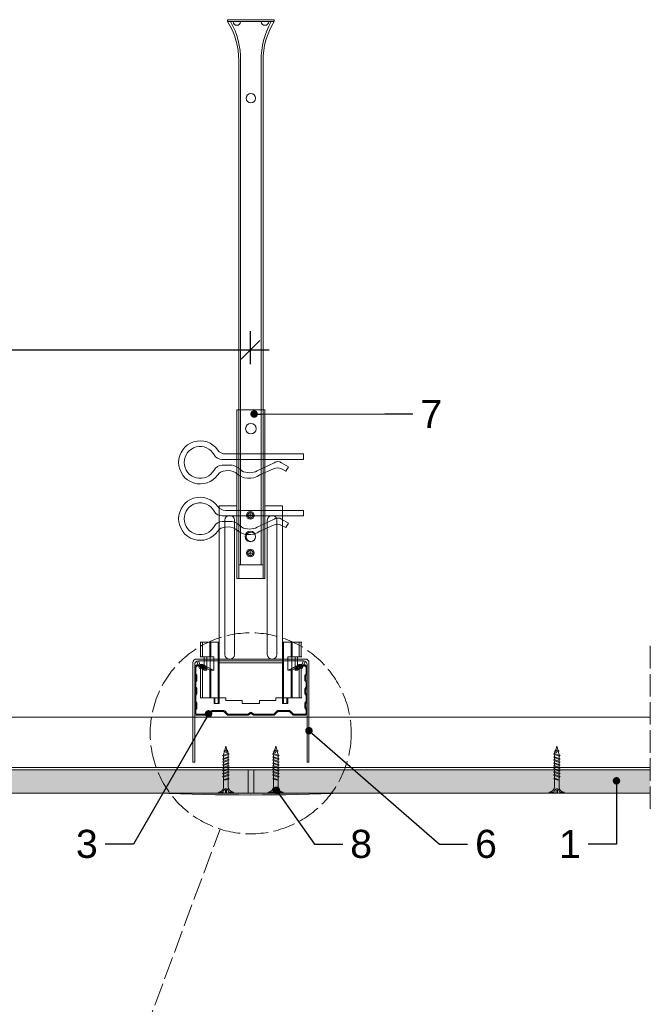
# Model space of a CAD drawing. Header units: millimetres. Extents: x -295 to 1938, y -1539 to -487.
# Tile 6 of 6: x 1601 to 1938, y -1013 to -487. Entities that reach past the tile are written whole.
import ezdxf
from ezdxf import colors
from ezdxf.entities.mleader import LeaderData, LeaderLine
from ezdxf.math import Vec2, Vec3

# ---------------------------------------------------------------- set-up
doc = ezdxf.new("R2010")
doc.units = ezdxf.units.MM
doc.linetypes.add('ACAD_ISO02W100', pattern=[15, 12, -3])
doc.layers.get('0').update_dxf_attribs({"lineweight": 5})
doc.layers.get('Defpoints').update_dxf_attribs({"lineweight": 9})
for name, color, linetype, lineweight in [('_RIGIPS AKCESORIA', 7, 'Continuous', 5), ('_RIGIPS G-K', 7, 'Continuous', 9), ('_RIGIPS PROFIL', 7, 'Continuous', 9), ('_RIGIPS PŁYTA', 7, 'Continuous', 9), ('KRESKOWANIE', 7, 'Continuous', 9), ('PRZERYWANA', 7, 'ACAD_ISO02W100', 9)]:
    doc.layers.add(name, color=color, linetype=linetype, lineweight=lineweight)
doc.styles.get("Standard").update_dxf_attribs({"font": 'arial.ttf'})
doc.dimstyles.new('Rigips', dxfattribs={"dimtxt": 10, "dimasz": 10, "dimexe": 10, "dimexo": 0.625, "dimtad": 1, "dimtxsty": 'Standard', "dimblk": 'OBLIQUE', "dimcen": 2.5, "dimdle": 10, "dimadec": 0, "dimazin": 0, "dimtfac": 1, "dimtmove": 0, "dimatfit": 3, "dimldrblk": 'DOT', "dimfxl": 1, "dimarcsym": 0})

# ---------------------------------------------------------------- blocks, each defined once
blk = doc.blocks.new('_Dot')
at = {"color": 0, "linetype": 'ByBlock', "lineweight": -2}
blk.add_line((-0.5, 0), (-1, 0), dxfattribs=at)
at = {"color": 0, "linetype": 'ByBlock', "const_width": 0.5}
blk.add_lwpolyline([(-0.25, 0, 1), (0.25, 0, 1)], format="xyb", close=True, dxfattribs=at)
blk = doc.blocks.new('wieszak noniuszowy widok')
for p, q in [((367.75, 93.63), (382.75, 93.63)), ((367.75, 3.63), (367.75, 93.63)), ((368.75, 3.63), (368.75, 93.63)), ((381.75, 3.63), (381.75, 93.63)), ((382.75, 3.63), (382.75, 93.63)), ((367.75, 42.47), (358.34, 42.47)), ((358.34, -30.29), (358.34, 42.47)), ((392.15, 42.47), (382.75, 42.47)), ((392.15, 42.47), (392.15, -30.29)), ((392.15, 42.47), (392.15, -30.29)), ((372.87, 37.38), (376.99, 37.38)), ((374.93, 39.42), (374.93, 35.32)), ((361.34, -36.95), (361.34, 34.79)), ((361.34, 34.79), (361.34, -36.95)), ((366.47, 34.79), (366.47, -36.95)), ((366.47, -36.95), (366.47, 34.79)), ((384.02, -36.95), (384.02, 34.79)), ((384.02, 34.79), (384.02, -36.95)), ((389.14, 34.79), (389.14, -36.95)), ((389.14, 34.79), (389.14, -36.95)), ((372.87, 17.23), (376.99, 17.23)), ((374.93, 19.27), (374.93, 15.17)), ((367.75, 3.63), (382.75, 3.63)), ((348.22, -30.29), (358.37, -30.29)), ((348.44, -30.29), (348.44, -38.17)), ((349.43, -30.29), (349.43, -38.17)), ((353.28, -30.29), (353.28, -38.17)), ((353.8, -30.29), (353.8, -38.17)), ((357.85, -30.29), (357.85, -63.08)), ((358.37, -30.29), (358.37, -63.08)), ((392.13, -30.29), (392.13, -63.08)), ((392.15, -30.29), (392.15, -60.01)), ((392.15, -30.29), (392.15, -60.01)), ((402.37, -30.29), (392.16, -30.29)), ((392.64, -30.29), (392.64, -63.08)), ((396.7, -30.29), (396.7, -38.17)), ((397.21, -30.29), (397.21, -38.17)), ((401.07, -30.29), (401.07, -38.17)), ((402.06, -30.29), (402.06, -38.17)), ((348.13, -38.17), (355.47, -38.17)), ((350.32, -38.17), (350.32, -45.34)), ((351.68, -45.34), (351.68, -38.17)), ((353.44, -45.34), (353.44, -38.17)), ((355.47, -38.17), (355.47, -45.34)), ((395.03, -45.34), (395.03, -38.17)), ((395.03, -38.17), (402.39, -38.17)), ((397.05, -38.17), (397.05, -45.34)), ((398.82, -38.17), (398.82, -45.34)), ((400.18, -45.34), (400.18, -38.17)), ((348.11, -42.32), (348.14, -42.29)), ((348.11, -42.37), (348.11, -42.32)), ((348.12, -42.43), (348.11, -42.37)), ((348.15, -42.51), (348.12, -42.43)), ((348.14, -42.29), (348.17, -42.28)), ((348.19, -42.61), (348.15, -42.51)), ((348.17, -42.28), (348.23, -42.28)), ((349.22, -42.28), (348.19, -42.28)), ((348.26, -42.72), (348.19, -42.61)), ((348.23, -42.28), (348.31, -42.3)), ((348.34, -42.84), (348.26, -42.72)), ((348.31, -42.3), (348.41, -42.34)), ((348.45, -43), (348.34, -42.84)), ((348.41, -42.34), (348.53, -42.39)), ((348.44, -42.99), (348.44, -60.01)), ((348.58, -43.18), (348.45, -43)), ((349.57, -43.07), (348.5, -43.07)), ((348.53, -42.39), (348.66, -42.46)), ((348.72, -43.37), (348.58, -43.18)), ((348.66, -42.46), (348.81, -42.54)), ((348.89, -43.59), (348.72, -43.37)), ((348.81, -42.54), (348.96, -42.63)), ((349.08, -43.83), (348.89, -43.59)), ((348.96, -42.63), (349.14, -42.73)), ((349.28, -44.08), (349.08, -43.83)), ((349.15, -42.29), (349.13, -42.32)), ((349.13, -42.32), (349.13, -42.36)), ((349.13, -42.36), (349.14, -42.41)), ((349.14, -42.41), (349.16, -42.47)), ((349.14, -42.73), (349.38, -42.88)), ((349.18, -42.28), (349.15, -42.29)), ((349.16, -42.47), (349.19, -42.54)), ((349.22, -42.28), (349.18, -42.28)), ((349.19, -42.54), (349.24, -42.62)), ((349.28, -42.28), (349.22, -42.28)), ((349.24, -42.62), (349.3, -42.71)), ((349.34, -42.29), (349.28, -42.28)), ((349.49, -44.34), (349.28, -44.08)), ((349.3, -42.71), (349.44, -42.91)), ((349.43, -42.32), (349.34, -42.29)), ((349.38, -42.88), (349.66, -43.05)), ((349.52, -42.35), (349.43, -42.32)), ((349.43, -42.9), (349.43, -60.01)), ((349.44, -42.91), (349.55, -43.05)), ((349.72, -44.62), (349.49, -44.34)), ((349.62, -42.4), (349.52, -42.35)), ((349.55, -43.05), (349.68, -43.2)), ((349.74, -42.46), (349.62, -42.4)), ((349.66, -43.05), (349.96, -43.25)), ((350.92, -43.07), (349.68, -43.07)), ((349.68, -43.2), (349.82, -43.37)), ((350.01, -44.98), (349.72, -44.62)), ((349.88, -42.52), (349.74, -42.46)), ((349.82, -43.37), (349.98, -43.56)), ((350.03, -42.6), (349.88, -42.52)), ((349.96, -43.25), (350.28, -43.46)), ((349.98, -43.56), (350.15, -43.76)), ((350.32, -45.34), (350.01, -44.98)), ((350.2, -42.69), (350.03, -42.6)), ((350.15, -43.76), (350.34, -43.96)), ((350.38, -42.79), (350.2, -42.69)), ((350.28, -43.46), (350.63, -43.68)), ((351.68, -45.34), (350.32, -45.34)), ((350.34, -43.96), (350.54, -44.17)), ((350.58, -42.89), (350.38, -42.79)), ((350.54, -44.17), (350.75, -44.4)), ((350.78, -43), (350.58, -42.89)), ((350.63, -43.68), (350.99, -43.91)), ((350.75, -44.4), (350.97, -44.63)), ((351, -43.12), (350.78, -43)), ((350.97, -44.63), (351.19, -44.86)), ((350.99, -43.91), (351.36, -44.14)), ((351.23, -43.25), (351, -43.12)), ((351.19, -44.86), (351.43, -45.11)), ((351.48, -43.37), (351.23, -43.25)), ((351.36, -44.14), (351.74, -44.37)), ((351.43, -45.11), (351.68, -45.34)), ((351.99, -43.64), (351.48, -43.37)), ((351.74, -44.37), (352.07, -44.57)), ((352.52, -43.92), (351.99, -43.64)), ((352.07, -44.57), (352.41, -44.78)), ((352.41, -44.78), (352.77, -44.98)), ((353.08, -44.19), (352.52, -43.92)), ((352.77, -44.98), (353.14, -45.18)), ((353.43, -44.35), (353.08, -44.19)), ((353.14, -45.18), (353.28, -45.26)), ((353.28, -45.26), (353.36, -45.3)), ((353.28, -45.26), (353.28, -60.01)), ((353.36, -45.3), (353.44, -45.34)), ((353.8, -44.52), (353.43, -44.35)), ((355.47, -45.34), (353.44, -45.34)), ((354.66, -44.92), (353.8, -44.52)), ((353.8, -44.52), (353.8, -60.01)), ((355.47, -45.34), (354.66, -44.92)), ((395.84, -44.92), (395.03, -45.34)), ((395.03, -45.34), (397.05, -45.34)), ((396.7, -44.52), (395.84, -44.92)), ((397.07, -44.35), (396.7, -44.52)), ((396.7, -44.52), (396.7, -60.01)), ((397.05, -45.34), (397.13, -45.3)), ((397.42, -44.19), (397.07, -44.35)), ((397.13, -45.3), (397.21, -45.26)), ((397.21, -45.26), (397.36, -45.18)), ((397.21, -45.26), (397.21, -60.01)), ((397.36, -45.18), (397.73, -44.98)), ((397.98, -43.92), (397.42, -44.19)), ((397.73, -44.98), (398.09, -44.78)), ((398.51, -43.64), (397.98, -43.92)), ((398.09, -44.78), (398.43, -44.57)), ((398.43, -44.57), (398.76, -44.37)), ((399.02, -43.37), (398.51, -43.64)), ((398.76, -44.37), (399.13, -44.14)), ((398.82, -45.34), (399.07, -45.11)), ((398.82, -45.34), (400.18, -45.34)), ((399.26, -43.25), (399.02, -43.37)), ((399.07, -45.11), (399.3, -44.86)), ((399.13, -44.14), (399.51, -43.91)), ((399.49, -43.12), (399.26, -43.25)), ((399.3, -44.86), (399.53, -44.63)), ((399.71, -43), (399.49, -43.12)), ((399.51, -43.91), (399.87, -43.68)), ((399.53, -44.63), (399.74, -44.4)), ((399.58, -43.07), (400.82, -43.07)), ((399.92, -42.89), (399.71, -43)), ((399.74, -44.4), (399.96, -44.17)), ((399.87, -43.68), (400.21, -43.46)), ((400.12, -42.79), (399.92, -42.89)), ((399.96, -44.17), (400.16, -43.96)), ((400.3, -42.69), (400.12, -42.79)), ((400.16, -43.96), (400.35, -43.76)), ((400.49, -44.98), (400.18, -45.34)), ((400.21, -43.46), (400.54, -43.25)), ((400.46, -42.6), (400.3, -42.69)), ((400.35, -43.76), (400.52, -43.56)), ((400.62, -42.52), (400.46, -42.6)), ((400.78, -44.62), (400.49, -44.98)), ((400.52, -43.56), (400.68, -43.37)), ((400.54, -43.25), (400.84, -43.05)), ((400.76, -42.46), (400.62, -42.52)), ((400.68, -43.37), (400.82, -43.2)), ((400.88, -42.4), (400.76, -42.46)), ((401.01, -44.34), (400.78, -44.62)), ((400.82, -43.2), (400.95, -43.05)), ((400.84, -43.05), (401.12, -42.88)), ((400.98, -42.35), (400.88, -42.4)), ((400.93, -43.07), (402, -43.07)), ((400.95, -43.05), (401.06, -42.91)), ((401.07, -42.32), (400.98, -42.35)), ((401.22, -44.08), (401.01, -44.34)), ((401.06, -42.91), (401.2, -42.71)), ((401.15, -42.29), (401.07, -42.32)), ((401.07, -42.9), (401.07, -60.01)), ((401.12, -42.88), (401.36, -42.73)), ((401.22, -42.28), (401.15, -42.29)), ((401.2, -42.71), (401.26, -42.62)), ((401.27, -42.28), (401.22, -42.28)), ((401.42, -43.83), (401.22, -44.08)), ((401.26, -42.62), (401.3, -42.54)), ((401.32, -42.28), (401.27, -42.28)), ((401.27, -42.28), (402.31, -42.28)), ((401.3, -42.54), (401.34, -42.47)), ((401.35, -42.29), (401.32, -42.28)), ((401.34, -42.47), (401.36, -42.41)), ((401.36, -42.32), (401.35, -42.29)), ((401.37, -42.36), (401.36, -42.32)), ((401.36, -42.41), (401.37, -42.36)), ((401.36, -42.73), (401.54, -42.63)), ((401.61, -43.59), (401.42, -43.83)), ((401.54, -42.63), (401.69, -42.54)), ((401.77, -43.37), (401.61, -43.59)), ((401.69, -42.54), (401.84, -42.46)), ((401.92, -43.18), (401.77, -43.37)), ((401.84, -42.46), (401.97, -42.39)), ((402.05, -43), (401.92, -43.18)), ((401.97, -42.39), (402.09, -42.34)), ((402.16, -42.84), (402.05, -43)), ((402.06, -42.99), (402.06, -60.01)), ((402.09, -42.34), (402.18, -42.3)), ((402.24, -42.72), (402.16, -42.84)), ((402.18, -42.3), (402.26, -42.28)), ((402.3, -42.61), (402.24, -42.72)), ((402.26, -42.28), (402.33, -42.28)), ((402.35, -42.51), (402.3, -42.61)), ((402.33, -42.28), (402.36, -42.29)), ((402.38, -42.43), (402.35, -42.51)), ((402.36, -42.29), (402.39, -42.32)), ((402.39, -42.37), (402.38, -42.43)), ((402.39, -42.32), (402.39, -42.37)), ((348.11, -60.01), (361.93, -60.01)), ((355.57, -63.08), (355.57, -60.01)), ((356.08, -60.01), (356.08, -63.08)), ((361.93, -60.01), (361.93, -61.55)), ((361.93, -60.01), (361.93, -61.55)), ((370.64, -61.55), (361.93, -61.55)), ((370.64, -61.55), (370.64, -63.08)), ((370.64, -61.55), (370.64, -63.08)), ((388.57, -61.55), (379.86, -61.55)), ((379.86, -61.55), (379.86, -63.08)), ((379.86, -61.55), (379.86, -63.08)), ((388.57, -60.01), (388.57, -61.55)), ((402.39, -60.01), (388.57, -60.01)), ((388.57, -60.01), (388.57, -61.55)), ((394.42, -63.08), (394.42, -60.01)), ((394.93, -60.01), (394.93, -63.08)), ((357.85, -63.08), (355.57, -63.08)), ((356.08, -63.08), (355.57, -63.08)), ((356.08, -63.08), (358.37, -63.08)), ((358.37, -63.08), (357.85, -63.08)), ((379.86, -63.08), (370.64, -63.08)), ((370.64, -63.08), (379.86, -63.08)), ((392.13, -63.08), (394.42, -63.08)), ((392.64, -63.08), (392.13, -63.08)), ((394.93, -63.08), (392.64, -63.08)), ((394.93, -63.08), (394.42, -63.08))]:
    blk.add_line(p, q)
for centre, radius in [((375.25, 83.63), 2.81), ((374.93, 37.38), 2.06), ((374.93, 37.38), 1.46), ((374.93, 26.11), 2.81), ((374.93, 17.23), 2.06), ((374.93, 17.23), 1.46)]:
    blk.add_circle(centre, radius)
for centre, start, end in [((363.91, 34.79), 0, 180), ((386.58, 34.79), 0, 180), ((363.91, -36.95), 180, 0), ((386.58, -36.95), 180, 0)]:
    blk.add_arc(centre, 2.56, start, end)
blk = doc.blocks.new('noniusz gorny widok')
for p, q in [((418.67, 301.96), (418.67, 302.96)), ((418.67, 302.96), (443.67, 302.96)), ((418.67, 301.96), (443.67, 301.96)), ((421.67, 301.96), (425.67, 301.96)), ((443.67, 301.96), (443.67, 302.96)), ((424.67, 11.96), (424.67, 281.05)), ((425.67, 11.96), (425.67, 281.05)), ((436.67, 11.96), (436.67, 281.05)), ((437.67, 11.96), (437.67, 281.05)), ((424.67, 11.96), (437.67, 11.96))]:
    blk.add_line(p, q)
for centre in [(431.17, 261.05), (431.17, 26.96)]:
    blk.add_circle(centre, 2.5)
for centre, radius, start, end in [((386.97, 281.54), 37.7, 359.2509, 32.7784), ((383.61, 281.48), 42.06, 359.4173, 29.1348), ((423.67, 301.96), 2, 180, 0), ((478.72, 281.48), 42.06, 150.8652, 180.5827), ((438.67, 301.96), 2, 180, 0), ((475.36, 281.54), 37.7, 147.2216, 180.7491)]:
    blk.add_arc(centre, radius, start, end)
blk = doc.blocks.new('klamra')
at = {"layer": '_RIGIPS AKCESORIA'}
for p, q in [((6831.19, 2764.92), (6831.19, 2808.19)), ((6834.19, 2802.92), (6834.19, 2808.19)), ((6828.19, 2764.92), (6828.19, 2806.53)), ((6832.87, 2780.55), (6837.19, 2789.57)), ((6839.31, 2788.09), (6836.06, 2780.95)), ((6832.86, 2776.63), (6835, 2772.92)), ((6836.19, 2776.54), (6837.38, 2774.29)), ((6835, 2772.92), (6837.38, 2774.29)), ((6831.19, 2764.92), (6828.19, 2764.92))]:
    blk.add_line(p, q, dxfattribs=at)
for centre, radius, start, end in [((6832.69, 2820.02), 11.5, 305.1527, 234.8473), ((6832.69, 2820.02), 8.5, 298.7822, 241.2178), ((6826.19, 2808.19), 5, 0, 61.2178), ((6839.19, 2808.19), 5, 118.7822, 180), ((6823.19, 2806.53), 5, 0, 54.8473), ((6842.19, 2806.53), 5, 125.1527, 180), ((6843.93, 2805.32), 10.09, 195.2653, 228.1308), ((6845.23, 2805.18), 8.16, 170.4436, 210.2847), ((6829.23, 2793.69), 8.97, 332.6387, 27.3613), ((6831.19, 2793.92), 10, 324.3132, 45.573), ((6835.87, 2778.58), 3.59, 146.8414, 212.9715), ((6840.61, 2778.88), 5, 155.5109, 207.8622)]:
    blk.add_arc(centre, radius, start, end, dxfattribs=at)
blk = doc.blocks.new('Lacznik krzyzowy (widok1)')
at = {"layer": '_RIGIPS AKCESORIA', "extrusion": (0, 0, -1)}
for p, q in [((0, 36.5), (0, 89.5)), ((2, 91.5), (60, 91.5)), ((2.08, 90.11), (3, 90.5)), ((3.61, 86.42), (2.08, 90.11)), ((3, 90.5), (4.53, 86.8)), ((14, 89.5, 30), (14, 90.5, 30)), ((48, 89.5, 30), (14, 89.5, 30)), ((48, 90.5, 30), (48, 89.5, 30)), ((57.47, 86.8), (59, 90.5)), ((59.92, 90.11), (58.39, 86.42)), ((59, 90.5), (59.92, 90.11)), ((62, 89.5), (62, 36.5)), ((1, 88.5), (1, 36.5)), ((4.53, 86.8), (3.61, 86.42)), ((58.39, 86.42), (57.47, 86.8)), ((61, 36.5), (61, 88.5)), ((1, 36.5), (0, 36.5)), ((62, 36.5), (61, 36.5))]:
    blk.add_line(p, q, dxfattribs=at)
at = {"layer": '_RIGIPS AKCESORIA'}
blk.add_line((59, 90.5), (3, 90.5), dxfattribs=at)
at = {"layer": '_RIGIPS AKCESORIA', "extrusion": (0, 0, -1)}
for centre, start, end in [((-2, 89.5), 0, 90), ((-3, 88.5), 0, 90), ((-3, 88.5), 0, 90), ((-59, 88.5), 90, 180), ((-59, 88.5), 90, 180), ((-60, 89.5), 90, 180)]:
    blk.add_arc(centre, 2, start, end, dxfattribs=at)
blk = doc.blocks.new('CD 60 ULTRASTIL')
h = blk.add_hatch()
h.set_pattern_fill('ANSI31', color=256, scale=0.3, style=0)
h.paths.add_polyline_path([(542.88, 684.5, -0.302776), (543.49, 684.5), (544.54, 683.79, 0.148069), (544.85, 683.7), (555.42, 683.7, 0.198912), (555.81, 683.86), (557.38, 685.44, -0.198912), (557.77, 685.6), (563.59, 685.6, -0.198912), (563.98, 685.44), (565.55, 683.86, 0.198912), (565.94, 683.7), (572.18, 683.7, 0.414214), (573.18, 684.7), (573.18, 686.74, 0.198912), (573.02, 687.12), (572.74, 687.4, -0.198912), (572.58, 687.79), (572.58, 689.87, -0.198912), (572.74, 690.26), (573.02, 690.54, 0.198912), (573.18, 690.93), (573.18, 694.47, 0.198912), (573.02, 694.86), (572.74, 695.14, -0.198912), (572.58, 695.53), (572.58, 697.61, -0.198912), (572.74, 698), (573.02, 698.28, 0.198912), (573.18, 698.67), (573.18, 701.47, 0.198912), (573.02, 701.86), (572.74, 702.14, -0.198912), (572.58, 702.53), (572.58, 704.61, -0.198912), (572.74, 705), (573.02, 705.28, 0.198912), (573.18, 705.67), (573.18, 708.9, 0.666128), (570.12, 710.18), (568.55, 708.63), (568.93, 708.24), (570.5, 709.79, -0.666128), (572.63, 708.9), (572.63, 705.9, -0.198912), (572.47, 705.51), (572.19, 705.23, 0.198912), (572.03, 704.84), (572.03, 702.3, 0.198912), (572.19, 701.91), (572.47, 701.63, -0.198912), (572.63, 701.25), (572.63, 698.9, -0.198912), (572.47, 698.51), (572.19, 698.23, 0.198912), (572.03, 697.84), (572.03, 695.3, 0.198912), (572.19, 694.91), (572.47, 694.63, -0.198912), (572.63, 694.25), (572.63, 691.16, -0.198912), (572.47, 690.77), (572.19, 690.49, 0.198912), (572.03, 690.1), (572.03, 687.56, 0.198912), (572.19, 687.17), (572.47, 686.9, -0.198912), (572.63, 686.51), (572.63, 684.7, -0.414214), (572.18, 684.25), (566.17, 684.25, -0.198912), (565.78, 684.41), (564.2, 685.99, 0.198912), (563.82, 686.15), (557.55, 686.15, 0.198912), (557.16, 685.99), (555.58, 684.41, -0.198912), (555.19, 684.25), (545.01, 684.25, -0.148069), (544.71, 684.34), (543.49, 685.16, 0.302776), (542.88, 685.16), (541.65, 684.34, -0.148069), (541.35, 684.25), (531.17, 684.25, -0.198912), (530.78, 684.41), (529.2, 685.99, 0.198912), (528.82, 686.15), (522.55, 686.15, 0.198912), (522.16, 685.99), (520.58, 684.41, -0.198912), (520.19, 684.25), (514.18, 684.25, -0.414214), (513.73, 684.7), (513.73, 686.51, -0.198912), (513.89, 686.9), (514.17, 687.17, 0.198912), (514.33, 687.56), (514.33, 690.1, 0.198912), (514.17, 690.49), (513.89, 690.77, -0.198912), (513.73, 691.16), (513.73, 694.25, -0.198912), (513.89, 694.63), (514.17, 694.91, 0.198912), (514.33, 695.3), (514.33, 697.84, 0.198912), (514.17, 698.23), (513.89, 698.51, -0.198912), (513.73, 698.9), (513.73, 701.25, -0.198912), (513.89, 701.63), (514.17, 701.91, 0.198912), (514.33, 702.3), (514.33, 704.84, 0.198912), (514.17, 705.23), (513.89, 705.51, -0.198912), (513.73, 705.9), (513.73, 708.9, -0.666128), (515.86, 709.79), (517.43, 708.24), (517.81, 708.63), (516.25, 710.18, 0.666128), (513.18, 708.9), (513.18, 705.67, 0.198912), (513.34, 705.28), (513.62, 705, -0.198912), (513.78, 704.61), (513.78, 702.53, -0.198912), (513.62, 702.14), (513.34, 701.86, 0.198912), (513.18, 701.47), (513.18, 698.67, 0.198912), (513.34, 698.28), (513.62, 698, -0.198912), (513.78, 697.61), (513.78, 695.53, -0.198912), (513.62, 695.14), (513.34, 694.86, 0.198912), (513.18, 694.47), (513.18, 690.93, 0.198912), (513.34, 690.54), (513.62, 690.26, -0.198912), (513.78, 689.87), (513.78, 687.79, -0.198912), (513.62, 687.4), (513.34, 687.12, 0.198912), (513.18, 686.74), (513.18, 684.7, 0.414214), (514.18, 683.7), (520.42, 683.7, 0.198912), (520.81, 683.86), (522.38, 685.44, -0.198912), (522.77, 685.6), (528.59, 685.6, -0.198912), (528.98, 685.44), (530.55, 683.86, 0.198912), (530.94, 683.7), (541.51, 683.7, 0.148069), (541.82, 683.79)])
for p, q in [((515.86, 709.79), (517.43, 708.24)), ((516.25, 710.18), (517.81, 708.63)), ((570.12, 710.18), (568.55, 708.63)), ((570.5, 709.79), (568.93, 708.24)), ((513.18, 708.9), (513.18, 705.67)), ((513.34, 705.28), (513.62, 705)), ((513.73, 708.9), (513.73, 705.9)), ((513.78, 704.61), (513.78, 702.53)), ((513.89, 705.51), (514.17, 705.23)), ((514.33, 704.84), (514.33, 702.3)), ((517.43, 708.24), (517.81, 708.63)), ((568.93, 708.24), (568.55, 708.63)), ((572.03, 704.84), (572.03, 702.3)), ((572.47, 705.51), (572.19, 705.23)), ((572.58, 704.61), (572.58, 702.53)), ((572.63, 708.9), (572.63, 705.9)), ((573.02, 705.28), (572.74, 705)), ((573.18, 708.9), (573.18, 705.67)), ((513.18, 698.67), (513.18, 701.47)), ((513.34, 701.86), (513.62, 702.14)), ((513.73, 698.9), (513.73, 701.25)), ((513.89, 701.63), (514.17, 701.91)), ((572.47, 701.63), (572.19, 701.91)), ((572.63, 698.9), (572.63, 701.25)), ((573.02, 701.86), (572.74, 702.14)), ((573.18, 698.67), (573.18, 701.47)), ((513.18, 694.47), (513.18, 690.93)), ((513.34, 698.28), (513.62, 698)), ((513.34, 694.86), (513.62, 695.14)), ((513.73, 694.25), (513.73, 691.16)), ((513.78, 697.61), (513.78, 695.53)), ((513.89, 698.51), (514.17, 698.23)), ((513.89, 694.63), (514.17, 694.91)), ((514.33, 697.84), (514.33, 695.3)), ((572.03, 697.84), (572.03, 695.3)), ((572.47, 698.51), (572.19, 698.23)), ((572.47, 694.63), (572.19, 694.91)), ((572.58, 697.61), (572.58, 695.53)), ((572.63, 694.25), (572.63, 691.16)), ((573.02, 698.28), (572.74, 698)), ((573.02, 694.86), (572.74, 695.14)), ((573.18, 694.47), (573.18, 690.93)), ((513.34, 690.54), (513.62, 690.26)), ((513.78, 689.87), (513.78, 687.79)), ((513.89, 690.77), (514.17, 690.49)), ((514.33, 690.1), (514.33, 687.56)), ((572.03, 690.1), (572.03, 687.56)), ((572.47, 690.77), (572.19, 690.49)), ((572.58, 689.87), (572.58, 687.79)), ((573.02, 690.54), (572.74, 690.26)), ((513.18, 686.74), (513.18, 684.7)), ((513.34, 687.12), (513.62, 687.4)), ((513.73, 686.51), (513.73, 684.7)), ((513.89, 686.9), (514.17, 687.17)), ((514.18, 684.25), (520.19, 684.25)), ((514.18, 683.7), (520.42, 683.7)), ((520.58, 684.41), (522.16, 685.99)), ((520.81, 683.86), (522.38, 685.44)), ((522.55, 686.15), (528.82, 686.15)), ((528.59, 685.6), (522.77, 685.6)), ((530.55, 683.86), (528.98, 685.44)), ((530.78, 684.41), (529.2, 685.99)), ((530.94, 683.7), (541.51, 683.7)), ((531.17, 684.25), (541.35, 684.25)), ((541.65, 684.34), (542.88, 685.16)), ((541.82, 683.79), (542.88, 684.5)), ((544.71, 684.34), (543.49, 685.16)), ((544.54, 683.79), (543.49, 684.5)), ((544.85, 683.7), (555.42, 683.7)), ((545.01, 684.25), (555.19, 684.25)), ((555.58, 684.41), (557.16, 685.99)), ((555.81, 683.86), (557.38, 685.44)), ((557.55, 686.15), (563.82, 686.15)), ((557.77, 685.6), (563.59, 685.6)), ((565.55, 683.86), (563.98, 685.44)), ((565.78, 684.41), (564.2, 685.99)), ((565.94, 683.7), (572.18, 683.7)), ((566.17, 684.25), (572.18, 684.25)), ((572.47, 686.9), (572.19, 687.17)), ((572.63, 686.51), (572.63, 684.7)), ((573.02, 687.12), (572.74, 687.4)), ((573.18, 686.74), (573.18, 684.7))]:
    blk.add_line(p, q)
for centre, radius, start, end in [((514.98, 708.9), 1.8, 45.3251, 180), ((514.98, 708.9), 1.25, 45.3251, 180), ((571.38, 708.9), 1.8, 360, 134.6749), ((571.38, 708.9), 1.25, 360, 134.6749), ((513.73, 705.67), 0.55, 180, 225), ((513.23, 704.61), 0.55, 0, 45), ((514.28, 705.9), 0.55, 180, 225), ((513.78, 704.84), 0.55, 0, 45), ((572.58, 704.84), 0.55, 135, 180), ((572.08, 705.9), 0.55, 315, 0), ((573.13, 704.61), 0.55, 135, 180), ((572.63, 705.67), 0.55, 315, 0), ((513.73, 701.47), 0.55, 135, 180), ((513.23, 702.53), 0.55, 315, 0), ((514.28, 701.25), 0.55, 135, 180), ((513.78, 702.3), 0.55, 315, 0), ((572.58, 702.3), 0.55, 180, 225), ((572.08, 701.25), 0.55, 0, 45), ((573.13, 702.53), 0.55, 180, 225), ((572.63, 701.47), 0.55, 0, 45), ((513.73, 698.67), 0.55, 180, 225), ((513.73, 694.47), 0.55, 135, 180), ((513.23, 697.61), 0.55, 360, 45), ((513.23, 695.53), 0.55, 315, 0), ((514.28, 698.9), 0.55, 180, 225), ((514.28, 694.25), 0.55, 135, 180), ((513.78, 697.84), 0.55, 0, 45), ((513.78, 695.3), 0.55, 315, 0), ((572.58, 697.84), 0.55, 135, 180), ((572.58, 695.3), 0.55, 180, 225), ((572.08, 698.9), 0.55, 315, 0), ((572.08, 694.25), 0.55, 0, 45), ((573.13, 697.61), 0.55, 135, 180), ((573.13, 695.53), 0.55, 180, 225), ((572.63, 698.67), 0.55, 315, 0), ((572.63, 694.47), 0.55, 0, 45), ((513.73, 690.93), 0.55, 180, 225), ((513.23, 689.87), 0.55, 0, 45), ((514.28, 691.16), 0.55, 180, 225), ((513.78, 690.1), 0.55, 360, 45), ((572.58, 690.1), 0.55, 135, 180), ((572.08, 691.16), 0.55, 315, 0), ((573.13, 689.87), 0.55, 135, 180), ((572.63, 690.93), 0.55, 315, 0), ((513.73, 686.74), 0.55, 135, 180), ((514.18, 684.7), 1, 180, 270), ((513.23, 687.79), 0.55, 315, 0), ((514.28, 686.51), 0.55, 135, 180), ((514.18, 684.7), 0.45, 180, 270), ((513.78, 687.56), 0.55, 315, 360), ((520.19, 684.8), 0.55, 270, 315), ((520.42, 684.25), 0.55, 270, 315), ((522.55, 685.6), 0.55, 90, 135), ((522.77, 685.05), 0.55, 90, 135), ((528.59, 685.05), 0.55, 45, 90), ((528.82, 685.6), 0.55, 45, 90), ((530.94, 684.25), 0.55, 225, 270), ((531.17, 684.8), 0.55, 225, 270), ((541.35, 684.8), 0.55, 270, 303.6901), ((541.51, 684.25), 0.55, 270, 303.6901), ((543.18, 684.7), 0.55, 56.3099, 123.6901), ((543.18, 684.04), 0.55, 56.3099, 123.6901), ((544.85, 684.25), 0.55, 236.3099, 270), ((545.01, 684.8), 0.55, 236.3099, 270), ((555.19, 684.8), 0.55, 270, 315), ((555.42, 684.25), 0.55, 270, 315), ((557.55, 685.6), 0.55, 90, 135), ((557.77, 685.05), 0.55, 90, 135), ((563.59, 685.05), 0.55, 45, 90), ((563.82, 685.6), 0.55, 45, 90), ((565.94, 684.25), 0.55, 225, 270), ((566.17, 684.8), 0.55, 225, 270), ((572.58, 687.56), 0.55, 180, 225), ((572.18, 684.7), 1, 270, 0), ((572.18, 684.7), 1, 270, 360), ((572.18, 684.7), 0.45, 270, 360), ((572.08, 686.51), 0.55, 360, 45), ((573.13, 687.79), 0.55, 180, 225), ((572.63, 686.74), 0.55, 360, 45)]:
    blk.add_arc(centre, radius, start, end)
blk = doc.blocks.new('TN 25')
at = {"layer": '_RIGIPS AKCESORIA'}
for p, q in [((0, -0.84), (0, 7.16)), ((0, 7.16), (0.46, 7.16)), ((0.46, 7.16), (0.46, 4.78)), ((0.46, 4.78), (0, 4.78)), ((0, 3.5), (1.77, 3.5)), ((0, 2.83), (1.77, 2.83)), ((0.46, 1.64), (0, 1.64)), ((0.46, -0.84), (0.46, 1.64)), ((1.77, 3.5), (1.77, 4.2)), ((1.77, 2.83), (1.77, 2.18)), ((3.02, 4.46), (8.47, 4.46)), ((7.49, 2.01), (3.55, 2.01)), ((7.12, 4.46), (7.12, 3.18)), ((8.03, 2.01), (7.12, 4.46)), ((7.12, 3.18), (7.65, 1.53)), ((7.65, 1.53), (8.03, 2.01)), ((9.41, 2.01), (8.03, 2.01)), ((8.47, 4.46), (8.79, 5)), ((9.61, 1.51), (8.47, 4.46)), ((8.79, 5), (9.93, 2.01)), ((9, 4.46), (10.1, 4.46)), ((9.93, 2.01), (9.61, 1.51)), ((11.04, 2.01), (9.93, 2.01)), ((10.1, 4.46), (10.41, 5)), ((11.23, 1.51), (10.1, 4.46)), ((10.41, 5), (11.56, 2.01)), ((10.62, 4.46), (11.67, 4.46)), ((11.56, 2.01), (11.23, 1.51)), ((12.61, 2.01), (11.56, 2.01)), ((11.67, 4.46), (11.99, 5)), ((12.81, 1.51), (11.67, 4.46)), ((11.99, 5), (13.14, 2.01)), ((12.2, 4.46), (13.21, 4.46)), ((13.14, 2.01), (12.81, 1.51)), ((14.15, 2.01), (13.14, 2.01)), ((13.21, 4.46), (13.52, 5)), ((14.34, 1.51), (13.21, 4.46)), ((13.52, 5), (14.67, 2.01)), ((13.73, 4.46), (14.8, 4.46)), ((14.67, 2.01), (14.34, 1.51)), ((15.74, 2.01), (14.67, 2.01)), ((14.8, 4.46), (15.12, 5)), ((15.94, 1.51), (14.8, 4.46)), ((15.12, 5), (16.26, 2.01)), ((15.33, 4.46), (16.42, 4.46)), ((16.26, 2.01), (15.94, 1.51)), ((17.36, 2.01), (16.26, 2.01)), ((16.42, 4.46), (16.73, 5)), ((17.55, 1.51), (16.42, 4.46)), ((16.73, 5), (17.88, 2.01)), ((16.94, 4.46), (17.99, 4.46)), ((17.88, 2.01), (17.55, 1.51)), ((18.93, 2.01), (17.88, 2.01)), ((17.99, 4.46), (18.31, 5)), ((19.13, 1.51), (17.99, 4.46)), ((18.31, 5), (19.45, 2.01)), ((18.52, 4.46), (19.68, 4.46)), ((19.45, 2.01), (19.13, 1.51)), ((19.45, 2.01), (20.62, 2.01)), ((19.68, 4.46), (20, 5)), ((20.82, 1.51), (19.68, 4.46)), ((20, 5), (21.14, 2.01)), ((20.21, 4.46), (20.7, 4.46)), ((20.7, 4.46), (22.28, 3.98)), ((21.14, 2.01), (20.82, 1.51)), ((21.14, 2.01), (21.81, 2.12)), ((21.85, 1.83), (21.67, 3.28)), ((21.67, 3.28), (22.14, 2.4)), ((22.14, 2.4), (21.85, 1.83)), ((22.7, 2.36), (22.14, 2.4)), ((22.28, 3.98), (22.56, 4.37)), ((22.7, 2.36), (22.28, 3.98)), ((22.56, 4.37), (23.03, 2.71)), ((23.03, 2.71), (22.7, 2.36)), ((22.71, 3.85), (25, 3.24)), ((25, 3.24), (23.03, 2.71)), ((0, -0.84), (0.46, -0.84))]:
    blk.add_line(p, q, dxfattribs=at)
for centre, major_axis, ratio, start_param, end_param in [((3.09, 7.67), (0.17, 3.2), 0.826134, 1.773653, 3.180586), ((-0.04, 0.9), (0, 3.93), 0.848176, -0.720942, -0.151112), ((3.37, -1.57), (0.28, 3.57), 0.832181, 0.035984, 1.430787), ((-2.73, 15.91), (0, 14.76), 0.848176, 3.399396, 3.475072), ((0.59, 4.62), (0, 2.81), 0.848176, 3.475072, 3.862535), ((1.66, 3.18), (0, 0.895), 0.848176, -1.552777, -0.720942), ((1.66, 3.18), (0, 0.895), 0.848176, 3.862535, 4.730408)]:
    blk.add_ellipse(centre, major_axis=major_axis, ratio=ratio, start_param=start_param, end_param=end_param, dxfattribs=at)
blk = doc.blocks.new('_Oblique')
at = {"color": 0, "linetype": 'ByBlock', "lineweight": -2}
blk.add_line((-0.5, -0.5), (0.5, 0.5), dxfattribs=at)
blk = doc.blocks.new('*D38')
at = {"layer": '_RIGIPS PŁYTA', "color": 0, "lineweight": -2, "transparency": 16777216}
for p, q in [((1324.47, -687.4), (1324.47, -653.78)), ((1724.2, -671.35), (1724.2, -653.78)), ((1314.47, -663.78), (1734.2, -663.78))]:
    blk.add_line(p, q, dxfattribs=at)
at = {"layer": 'Defpoints', "color": 0, "transparency": 16777216}
for p in [(1724.2, -663.78), (1724.2, -671.97), (1324.47, -688.02)]:
    blk.add_point(p, dxfattribs=at)
at = {"layer": '_RIGIPS PŁYTA', "color": 0, "lineweight": -2, "transparency": 16777216, "xscale": 10, "yscale": 10, "zscale": 10, "rotation": 180}
blk.add_blockref('_Oblique', (1324.47, -663.78), dxfattribs=at)
at = {"layer": '_RIGIPS PŁYTA', "color": 0, "lineweight": -2, "transparency": 16777216, "xscale": 10, "yscale": 10, "zscale": 10}
blk.add_blockref('_Oblique', (1724.2, -663.78), dxfattribs=at)
at = {"layer": '_RIGIPS PŁYTA', "color": 0, "transparency": 16777216, "insert": (1524.33, -658.05), "char_height": 10, "attachment_point": 5}
blk.add_mtext('max 400', dxfattribs=at)

msp = doc.modelspace()

# ---------------------------------------------------------------- hatches: boundary and pattern name
at = {"layer": '_RIGIPS G-K'}
h = msp.add_hatch(dxfattribs=at)
h.set_pattern_fill('DOTS', color=256, angle=45, style=0)
h.set_pattern_definition([(45, (-68.7343, -533.4371), (-0.561266, 1.683798), [0, -1.5875])])
h.paths.add_polyline_path([(1722.97, -887.873), (1353.47, -887.878), (1353.47, -887.879), (1331.47, -887.879), (1331.47, -900.36), (1722.97, -900.36)])
h = msp.add_hatch(dxfattribs=at)
h.set_pattern_fill('DOTS', color=253, scale=0.5, style=0)
h.set_pattern_definition([(0, (-68.7343, -533.4371), (0.396875, 0.79375), [0, -0.79375])])
h.paths.add_polyline_path([(1937.665, -887.871), (1725.97, -887.873), (1725.97, -900.36), (1937.665, -900.36)])
at = {"layer": 'KRESKOWANIE'}
msp.add_hatch(color=256, dxfattribs=at).paths.add_polyline_path([(1725.97, -887.873), (1722.97, -887.873), (1722.97, -900.36), (1725.97, -900.36)])
h = msp.add_hatch(dxfattribs=at)
h.set_pattern_fill('AR-SAND', color=256, scale=0.05, style=0)
h.set_pattern_definition([(37.5, (-68.7343, -533.4371), (-0.0800016, 2.4470662), [0, -1.9304, 0, -2.159, 0, -2.06375]), (7.5, (-68.7343, -533.437), (2.2476164, 3.5841255), [0, -1.0414, 0, -1.7399, 0, -0.66675]), (327.5, (-70.2964, -533.437), (3.9549619, 0.007186), [0, -0.635, 0, -2.286, 0, -2.9845]), (317.5, (-70.2964, -533.437), (3.817782, 1.1146466), [0, -0.3175, 0, -1.4986, 0, -1.7145])])
h.paths.add_polyline_path([(1774.37, -900.36), (1674.37, -900.36, 0.02)])

# ---------------------------------------------------------------- linework, layer by layer
at = {"layer": '_RIGIPS G-K'}
for p, q in [((1937.665, -887.86), (1324.47, -887.86)), ((1937.665, -900.36), (1325.47, -900.36))]:
    msp.add_line(p, q, dxfattribs=at)
at = {"layer": '_RIGIPS PROFIL'}
for p, q in [((1937.665, -859.787), (1333.853, -859.779)), ((1937.665, -886.76), (1333.853, -886.76))]:
    msp.add_line(p, q, dxfattribs=at)
at = {"layer": '_RIGIPS PŁYTA'}
for p, q in [((1722.97, -887.873), (1722.97, -900.36)), ((1725.97, -887.873), (1725.97, -900.36))]:
    msp.add_line(p, q, dxfattribs=at)
msp.add_arc((1724.37, 349.14), 1250.5, 267.708474, 272.291526, dxfattribs=at)
at = {"layer": 'PRZERYWANA'}
for p, q in [((1937.665, -821.765), (1937.665, -910.36)), ((1662.79, -1041.612), (1708.024, -919.537))]:
    msp.add_line(p, q, dxfattribs=at)
msp.add_circle((1724.37, -868.44), 53.648, dxfattribs=at)

# ---------------------------------------------------------------- block references
for name, p in [('noniusz gorny widok', (1293.301, -790.43)), ('wieszak noniuszowy widok', (1349.221, -789.43)), ('Lacznik krzyzowy (widok1)', (1693.47, -920.264)), ('CD 60 ULTRASTIL', (1181.29, -1542.467))]:
    msp.add_blockref(name, p)
at = {"color": 253, "xscale": -1, "rotation": 90}
for p in [(4517.414, 6108.882), (4517.414, 6078.785)]:
    msp.add_blockref('klamra', p, dxfattribs=at)
at = {"layer": '_RIGIPS AKCESORIA', "rotation": 90.00000000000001}
msp.add_blockref('TN 25', (1714.369, -900.36), dxfattribs=at)
at = {"layer": '_RIGIPS AKCESORIA', "xscale": -1, "rotation": 270}
for p in [(1734.572, -900.36), (1884.572, -900.36)]:
    msp.add_blockref('TN 25', p, dxfattribs=at)

# ---------------------------------------------------------------- dimensions: what is measured, and where the dimension line sits
at = {"layer": '_RIGIPS PŁYTA'}
dim = msp.add_linear_dim(base=(1724.196, -663.781), p1=(1324.47, -688.023), p2=(1724.196, -671.973), text='max 400', dimstyle='Rigips', dxfattribs=at)
dim.commit()
dim.dimension.update_dxf_attribs({"geometry": '*D38', "text_midpoint": (1524.333, -658.05)})

# ---------------------------------------------------------------- leaders
at = {"layer": '_RIGIPS G-K'}
ml = msp.add_multileader_mtext('Standard', dxfattribs=at)
ml.set_content('7', color=256)
ml.set_leader_properties()
ml.set_arrow_properties(name='DOT')
ml.build(insert=Vec2(0, 0))
ml.multileader.update_dxf_attribs({"dogleg_length": 15})
ctx = ml.context
ctx.base_point, ctx.char_height, ctx.landing_gap_size, ctx.plane_origin = Vec3(1810.92, -697.927), 15, 4, Vec3(1808.962, -567.319)
notes = []
notes.append((ctx, [(0, (1, 1, 0), (1795.92, -697.927), (1, 0), 15, [(1, [(1726.194, -697.99)], 0, [])])]))
ctx.mtext.insert, ctx.mtext.flow_direction = Vec3(1814.92, -690.427), 5
ml = msp.add_multileader_mtext('Standard', dxfattribs=at)
ml.set_content('3', color=256)
ml.set_leader_properties()
ml.set_arrow_properties(name='DOT')
ml.build(insert=Vec2(0, 0))
ml.multileader.update_dxf_attribs({"dogleg_length": 15})
ctx = ml.context
ctx.base_point, ctx.char_height, ctx.landing_gap_size, ctx.plane_origin = Vec3(1628.913, -927.572), 15, 4, Vec3(1626.873, -796.963)
ctx.text_align_type = 2
notes.append((ctx, [(1, (1, 1, 0), (1661.736, -927.572), (-1, 0), 15, [(0, [(1701.869, -858.054)], 0, [])])]))
ctx.mtext.insert, ctx.mtext.alignment, ctx.mtext.flow_direction = Vec3(1642.736, -919.939), 3, 5
ml = msp.add_multileader_mtext('Standard', dxfattribs=at)
ml.set_content('6', color=256)
ml.set_leader_properties()
ml.set_arrow_properties(name='DOT')
ml.build(insert=Vec2(0, 0))
ml.multileader.update_dxf_attribs({"dogleg_length": 15})
ctx = ml.context
ctx.base_point, ctx.char_height, ctx.landing_gap_size, ctx.plane_origin = Vec3(1840.136, -927.572), 15, 4, Vec3(1805.379, -796.963)
notes.append((ctx, [(0, (1, 1, 0), (1825.136, -927.572), (1, 0), 15, [(0, [(1755.47, -867.053)], 0, [])])]))
ctx.mtext.insert, ctx.mtext.flow_direction = Vec3(1844.136, -919.944), 5
ml = msp.add_multileader_mtext('Standard', dxfattribs=at)
ml.set_content('1', color=256)
ml.set_leader_properties()
ml.set_arrow_properties(name='DOT')
ml.build(insert=Vec2(0, 0))
ml.multileader.update_dxf_attribs({"dogleg_length": 15})
ctx = ml.context
ctx.base_point, ctx.char_height, ctx.landing_gap_size, ctx.plane_origin = Vec3(1891.052, -927.572), 15, 4, Vec3(1878.431, -796.963)
ctx.text_align_type = 2
notes.append((ctx, [(1, (1, 1, 0), (1919.578, -927.572), (-1, 0), 15, [(0, [(1919.609, -893.795)], 0, [])])]))
ctx.mtext.insert, ctx.mtext.alignment, ctx.mtext.flow_direction = Vec3(1900.578, -920.072), 3, 5
ml = msp.add_multileader_mtext('Standard', dxfattribs=at)
ml.set_content('8', color=256)
ml.set_leader_properties()
ml.set_arrow_properties(name='DOT')
ml.build(insert=Vec2(0, 0))
ml.multileader.update_dxf_attribs({"dogleg_length": 15})
ctx = ml.context
ctx.base_point, ctx.char_height, ctx.landing_gap_size, ctx.plane_origin = Vec3(1773.473, -927.572), 15, 4, Vec3(1760.852, -796.963)
notes.append((ctx, [(0, (1, 1, 0), (1758.473, -927.572), (1, 0), 15, [(0, [(1738.071, -898.841)], 0, [])])]))
ctx.mtext.insert, ctx.mtext.flow_direction = Vec3(1777.473, -919.944), 5
for ctx, leaders in notes:
    for number, flags, end, landing, length, lines in leaders:
        leader = LeaderData()
        leader.index, (leader.has_last_leader_line, leader.has_dogleg_vector, leader.attachment_direction) = number, flags
        leader.last_leader_point, leader.dogleg_vector, leader.dogleg_length = Vec3(end), Vec3(landing), length
        for number, points, colour, breaks in lines:
            line = LeaderLine()
            line.index, line.vertices, line.color, line.breaks = number, Vec3.list(points), colors.encode_raw_color(colour), breaks
            leader.lines.append(line)
        ctx.leaders.append(leader)

doc.saveas('drawing.dxf')
